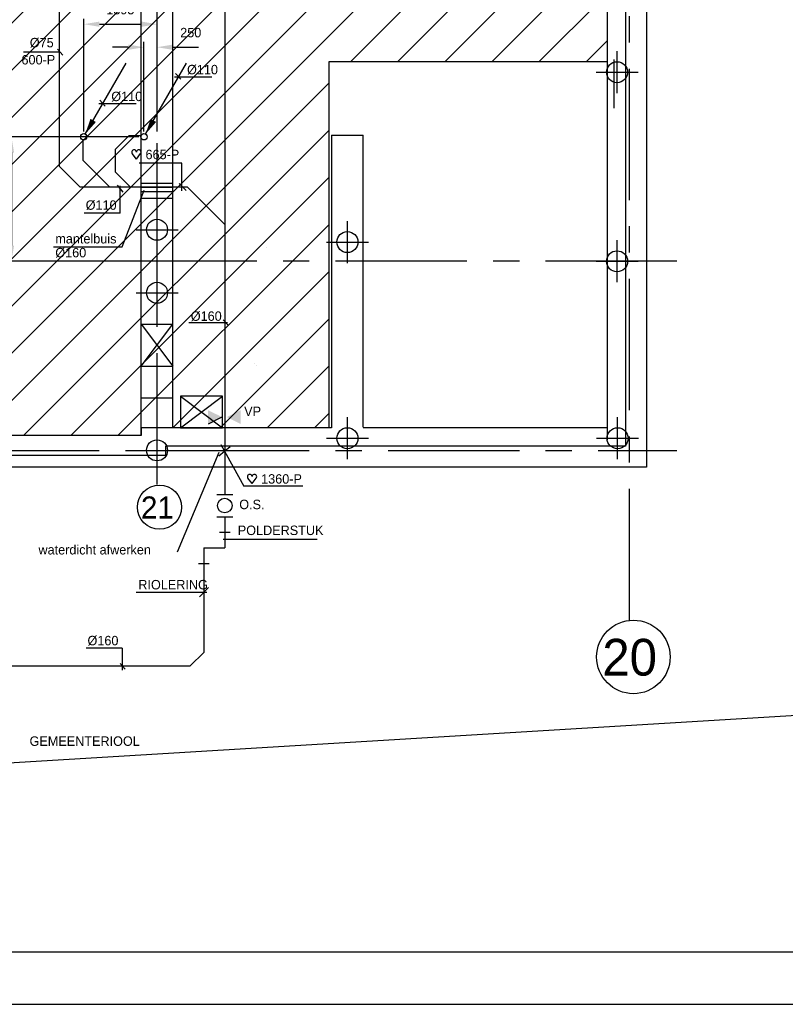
# Model space of a CAD drawing. Extents: x 9010 to 343255, y 15280 to 659207.
# Tile 30 of 76: x 87838 to 102417, y 15280 to 34028. Entities that reach past the tile are written whole.
import ezdxf
from ezdxf.enums import TextEntityAlignment as Align

# ---------------------------------------------------------------- set-up
doc = ezdxf.new("R2010")
doc.units = 0
doc.header["$LTSCALE"] = 100
for name, pattern in [('2322121', [2000, 1000, 1000]), ('CENTER2', [11.25, 7.5, -1.25, 1.25, -1.25]), ('CENTER4', [5, 3.125, -0.625, 0.625, -0.625]), ('CENTERX2', [40, 25, -5, 5, -5])]:
    doc.linetypes.add(name, pattern=pattern)
doc.layers.get('0').update_dxf_attribs({"linetype": 'CONTINUOUS'})
doc.layers.get('DEFPOINTS').update_dxf_attribs({"linetype": 'CONTINUOUS'})
for name, color, linetype in [('00KAD025', 2, 'CONTINUOUS'), ('00KAD070', 5, 'CONTINUOUS'), ('15', 6, 'CONTINUOUS'), ('BL$2----', 7, 'CONTINUOUS'), ('BOUW', 8, 'CONTINUOUS'), ('PAAL_CONT', 1, 'CONTINUOUS'), ('PAAL_HART', 7, 'CONTINUOUS'), ('PAAL_TEKST', 2, 'CONTINUOUS'), ('STRAMIEN', 1, 'CENTER2'), ('WL524---', 4, 'CONTINUOUS'), ('WL561---', 4, 'CONTINUOUS'), ('WL5627--', 4, 'CONTINUOUS'), ('WL570---', 3, 'CONTINUOUS'), ('WL570---_HARTLIJN', 7, 'CONTINUOUS'), ('WL570---_TOEVOER', 3, 'CONTINUOUS'), ('WL740---', 4, 'CONTINUOUS'), ('WM521---', 1, 'CONTINUOUS')]:
    doc.layers.add(name, color=color, linetype=linetype)
doc.styles.add('5MM', font='STRUCT01.shx', dxfattribs={"height": 1000})
doc.styles.add('BURO-018', font='BUROFONT.shx', dxfattribs={"height": 180})
doc.styles.add('VAR', font='STRUCT01.shx')
doc.dimstyles.new('CEES', dxfattribs={"dimscale": 100, "dimtxt": 3, "dimasz": 3, "dimexe": 1, "dimexo": 1, "dimgap": 1.5, "dimtad": 0, "dimdec": 0, "dimzin": 0, "dimtxsty": 'BURO-018', "dimcen": -3, "dimdle": 1.25, "dimclrd": 1, "dimclre": 1, "dimclrt": 1, "dimazin": 3, "dimtfac": 0.75, "dimtdec": 0, "dimtofl": 0, "dimtmove": 0, "dimatfit": 3, "dimtvp": 1.5, "dimtolj": 1, "dimtzin": 0})

# ---------------------------------------------------------------- blocks, each defined once
blk = doc.blocks.new('A0-HOR')
at = {"layer": '00KAD025', "linetype": 'CONTINUOUS'}
blk.add_line((0, 0), (1189, 0), dxfattribs=at)
at = {"layer": '00KAD070', "linetype": 'CONTINUOUS'}
blk.add_line((10, 10), (1179, 10), dxfattribs=at)
blk = doc.blocks.new('K-PAAL8')
at = {"layer": 'PAAL_CONT'}
blk.add_circle((0, 0), 0.5, dxfattribs=at)
at = {"layer": 'PAAL_HART'}
for p, q in [((0, -1), (0, 1)), ((-1, 0), (1, 0))]:
    blk.add_line(p, q, dxfattribs=at)
at = {"layer": 'PAAL_TEKST', "style": 'VAR', "flags": 1}
for tag, p in [('AFHAKHOOGTE', (0.402, 0.516)), ('INHEINIVO', (0.402, 0.201)), ('LENGTE', (0.402, -0.114)), ('NUMMER', (0.402, -0.429))]:
    blk.add_attdef(tag, p, '', height=0.2, dxfattribs=at)
blk = doc.blocks.new('LDV3121')
at = {"color": 0, "linetype": 'CONTINUOUS'}
blk.add_line((0.25, 0.43), (6.75, 11.69), dxfattribs=at)
blk.add_lwpolyline([(0.25, 0.43, 0, 1, 0), (1.5, 2.6, 1, 1, 0)], format="xyseb", dxfattribs=at)
blk.add_circle((0, 0), 0.5, dxfattribs=at)
blk = doc.blocks.new('HART')
at = {"color": 1}
for q in [(-39.7, 52.4), (39.7, 52.4)]:
    blk.add_line((0, 0), q, dxfattribs=at)
for centre, start, end in [((-22.1, 65.7), 0, 217.18669), ((22.1, 65.7), 322.81331, 180)]:
    blk.add_arc(centre, 22.1, start, end, dxfattribs=at)
blk = doc.blocks.new('HARTJE')
at = {"layer": 'WL570---'}
blk.add_blockref('HART', (140.9, 93.7), dxfattribs=at)
blk = doc.blocks.new('*D150')
at = {"color": 1, "linetype": 'BYBLOCK'}
for p, q in [((89057, 31898), (89057, 34042)), ((89357, 33942), (90153, 33942)), ((90453, 31898), (90453, 34042))]:
    blk.add_line(p, q, dxfattribs=at)
for points in [[(89357, 33992), (89357, 33892), (89057, 33942)], [(90153, 33992), (90153, 33892), (90453, 33942)]]:
    blk.add_solid(points, dxfattribs=at)
at = {"layer": 'DEFPOINTS', "color": 0, "linetype": 'BYBLOCK'}
for p in [(90453, 33942), (89057, 31798), (90453, 31798)]:
    blk.add_point(p, dxfattribs=at)
at = {"color": 1, "linetype": 'BYBLOCK', "insert": (89755, 34219), "char_height": 180, "attachment_point": 5, "style": 'BURO-018'}
blk.add_mtext('\\A1;1395', dxfattribs=at)
blk = doc.blocks.new('*D151')
at = {"color": 1, "linetype": 'BYBLOCK'}
for p, q in [((90104, 31798), (87581, 31798)), ((87681, 31498), (87681, 29728)), ((90104, 29428), (87581, 29428))]:
    blk.add_line(p, q, dxfattribs=at)
for points in [[(87631, 31498), (87731, 31498), (87681, 31798)], [(87631, 29728), (87731, 29728), (87681, 29428)]]:
    blk.add_solid(points, dxfattribs=at)
at = {"layer": 'DEFPOINTS', "color": 0, "linetype": 'BYBLOCK'}
for p in [(90204, 31798), (87681, 29428), (90204, 29428)]:
    blk.add_point(p, dxfattribs=at)
at = {"color": 1, "linetype": 'BYBLOCK', "insert": (87411, 30613), "char_height": 180, "attachment_point": 5, "rotation": 90, "style": 'BURO-018'}
blk.add_mtext('\\A1;2370', dxfattribs=at)
blk = doc.blocks.new('LU-1D-K-A0')
at = {"color": 0, "linetype": 'CONTINUOUS'}
for p, q in [((-0.5, 80), (0.5, 80)), ((-0.5, -80), (0.5, -80))]:
    blk.add_line(p, q, dxfattribs=at)
at = {"layer": 'WL570---_HARTLIJN', "linetype": 'CENTER2'}
blk.add_line((-0.5, 0), (0.5, 0), dxfattribs=at)

msp = doc.modelspace()

# ---------------------------------------------------------------- hatches: boundary and pattern name
at = {"layer": '15'}
h = msp.add_hatch(dxfattribs=at)
h.set_pattern_fill('ANSI31', color=8, scale=200, style=0)
h.set_pattern_definition([(45, (32852.9, 25827.6), (-449.013, 449.013), [])])
h.paths.add_polyline_path([(83532.9, 52927.6), (89143.2, 52927.6), (89143.2, 54927.6), (83532.9, 54927.6), (83532.9, 59077.6), (65252.9, 59077.6), (65252.9, 83077.6), (67752.9, 83077.6), (67752.9, 61277.6), (72752.9, 61277.6), (72752.9, 66021.3), (73678.4, 66021.3), (73678.4, 73400.3), (76678.4, 73400.3), (76678.4, 61277.6), (82952.9, 61277.6), (82952.9, 81942.7), (87952.9, 81942.7), (87952.9, 70627.6), (93268.6, 70627.6), (93268.6, 61027.6), (99172.9, 61027.6), (99172.9, 58527.6), (93268.6, 58527.6), (93268.6, 52927.6), (99022.9, 52927.6), (99022.9, 49227.6), (93268.6, 49227.6), (93268.6, 42227.6), (99022.9, 42227.6), (99022.9, 39227.6), (93722.9, 39227.6), (93722.9, 36227.6), (99022.9, 36227.6), (99022.9, 33227.6), (93722.9, 33227.6), (93722.9, 26257.8), (90152.9, 26257.8), (90152.9, 26107.6), (83532.9, 26107.6), (83532.9, 39227.6), (88032.9, 39227.6), (88032.9, 49227.6), (83532.9, 49227.6)])
at = {"layer": 'WL570---'}
h = msp.add_hatch(color=1, dxfattribs=at)
h.paths.add_polyline_path([(91423.8, 26593.6), (91688.6, 26462.7), (91423.8, 26462.7)])
h.paths.add_polyline_path([(91423.8, 26462.7), (91688.6, 26462.7), (91688.6, 26460.2), (91423.8, 26329.4)])
h = msp.add_hatch(color=1, dxfattribs=at)
h.paths.add_polyline_path([(92048.2, 26593.6), (91783.3, 26462.7), (92048.2, 26462.7)])
h.paths.add_polyline_path([(92048.2, 26462.7), (91783.3, 26462.7), (91783.3, 26460.2), (92048.2, 26329.4)])

# ---------------------------------------------------------------- linework, layer by layer
at = {"color": 1, "linetype": 'BYBLOCK'}
for p, q in [((90204.2, 31897.7), (90204.2, 33603.6)), ((90452.9, 31897.7), (90452.9, 33603.6)), ((89904.2, 33503.6), (89604.2, 33503.6)), ((90752.9, 33503.6), (91243.3, 33503.6))]:
    msp.add_line(p, q, dxfattribs=at)
at = {"color": 2, "linetype": 'CONTINUOUS'}
for p, q in [((91593.9, 24990.1), (91893.9, 24990.1)), ((91593.9, 24562.8), (91893.9, 24562.8))]:
    msp.add_line(p, q, dxfattribs=at)
at = {"color": 1, "linetype": 'BYBLOCK'}
for points in [[(89904.2, 33553.6), (89904.2, 33453.6), (90204.2, 33503.6)], [(90752.9, 33553.6), (90752.9, 33453.6), (90452.9, 33503.6)]]:
    msp.add_solid(points, dxfattribs=at)
at = {"layer": '15', "color": 8}
msp.add_line((99153.1, 33272.4), (99153.1, 32346), dxfattribs=at)
at = {"layer": 'BOUW', "linetype": 'CONTINUOUS'}
for p, q in [((99023.1, 38802.6), (99023.1, 26030.3)), ((99372.9, 38202.6), (99372.9, 25907.8)), ((99772.9, 36167.6), (99772.9, 25507.8)), ((90152.9, 26117.6), (90152.9, 35427.6)), ((90752.9, 26257.6), (90752.9, 35427.6)), ((93777.9, 31827.6), (93777.9, 26257.6)), ((93777.9, 31827.6), (94377.9, 31827.6)), ((94377.9, 26267.8), (94377.9, 31827.6)), ((90152.9, 30627.6), (90752.9, 30627.6)), ((90152.9, 28227.6), (90752.9, 28227.6)), ((90152.9, 27427.6), (90752.9, 28227.6)), ((90152.9, 28227.6), (90752.9, 27427.6)), ((90152.9, 27427.6), (90752.9, 27427.6)), ((90152.9, 26827.6), (90752.9, 26827.6)), ((90902.9, 26857.6), (91702.9, 26257.6)), ((90902.9, 26257.6), (91702.9, 26857.6)), ((93777.9, 26257.8), (90752.9, 26257.8)), ((93777.9, 26257.6), (90752.9, 26257.6)), ((93777.9, 26257.6), (90752.9, 26257.6)), ((99022.9, 26257.8), (94377.9, 26257.8)), ((99372.9, 25907.8), (90612.9, 25907.8)), ((90612.9, 25907.8), (90612.9, 25737.6)), ((83162.9, 25737.6), (90612.9, 25737.6)), ((89953.1, 25507.6), (82932.9, 25507.6)), ((99772.9, 25507.8), (89953.1, 25507.8))]:
    msp.add_line(p, q, dxfattribs=at)
for points in [[(90152.9, 26107.6), (83532.9, 26107.6), (83532.9, 54327.6), (89142.9, 54327.6)], [(93268.6, 49227.6), (93268.6, 42227.6), (99022.9, 42227.6), (99022.9, 39227.6), (93722.9, 39227.6), (93722.9, 36227.6), (99022.9, 36227.6), (99022.9, 33227.6), (93722.9, 33227.6), (93722.9, 26257.8), (90152.9, 26257.8), (90152.9, 26107.6), (83532.9, 26107.6), (83532.9, 39227.6), (88032.9, 39227.6), (88032.9, 49227.6)], [(92528.3, 29687.6), (92528.3, 29687.6)]]:
    msp.add_lwpolyline(points, dxfattribs=at)
msp.add_lwpolyline([(92341.6, 27443.1, 0, 7.32, 0), (92329.9, 27451.8, 7.32, 25, 0), (92301.5, 27472.9, 25, 42.7, 0), (92273.1, 27494, 42.7, 50, 0), (92261.3, 27502.7, 0, 0, 0), (92118.7, 27608.4, 0, 0, 0), (91061.8, 27608.4, 0, 0, 0)], format="xyseb", dxfattribs=at)
msp.add_lwpolyline([(91702.9, 26257.6), (91702.9, 26857.6), (90902.9, 26857.6), (90902.9, 26257.6)], close=True, dxfattribs=at)
at = {"layer": 'DEFPOINTS', "color": 0, "linetype": 'BYBLOCK'}
for p in [(90452.9, 33503.6), (90204.2, 31797.7), (90452.9, 31797.7)]:
    msp.add_point(p, dxfattribs=at)
at = {"layer": 'STRAMIEN', "linetype": 'CENTERX2'}
msp.add_line((100352.9, 29427.6), (78852.9, 29427.6), dxfattribs=at)
for points in [[(90452.9, 25176.5), (90452.9, 95037.3)], [(99452.9, 22593.7), (99452.9, 94441.5)], [(78852.9, 25827.6), (100352.9, 25827.6)]]:
    msp.add_lwpolyline(points, dxfattribs=at)
at = {"layer": 'STRAMIEN', "linetype": 'CONTINUOUS'}
for centre, radius in [((90500.8, 24746.1), 420), ((99524.6, 21894.5), 700)]:
    msp.add_circle(centre, radius, dxfattribs=at)
at = {"layer": 'WL524---', "color": 4, "linetype": '2322121'}
for p, q in [((91743.9, 40079.5), (91743.9, 24995.3)), ((88588.6, 34430.4), (88588.6, 31238.2)), ((89038.5, 31732.4), (89038.5, 31355.8)), ((89658.7, 31553.6), (89919.4, 31814.3)), ((90155.6, 31814.3), (89919.4, 31814.3)), ((89658.7, 31553.6), (89658.7, 31129.2)), ((89038.5, 31355.8), (89557.3, 30836.9)), ((88588.6, 31238.2), (88989.9, 30836.9)), ((89658.7, 31129.2), (89951, 30836.9)), ((91033.9, 30836.9), (88989.9, 30836.9)), ((91743.9, 30126.9), (91033.9, 30836.9)), ((91743.9, 24546), (91743.9, 23972.9)), ((91643.9, 24272.9), (91843.9, 24272.9)), ((91343.9, 23972.9), (91343.9, 21980.9)), ((91343.9, 23972.9), (91743.9, 23972.9)), ((91243.9, 23672.9), (91443.9, 23672.9)), ((91086.8, 21723.8), (91343.9, 21980.9)), ((84827.5, 21723.8), (91086.8, 21723.8))]:
    msp.add_line(p, q, dxfattribs=at)
at = {"layer": 'WL524---', "color": 1}
for p, q in [((90926.5, 30768.1), (90926.5, 31296.5)), ((90873, 30910.7), (91006.7, 30777)), ((91630.4, 25722.4), (91844.4, 25900.5)), ((91667.9, 25938), (92103.6, 25145.5)), ((90057.3, 23128.1), (91399.4, 23128.1)), ((91258.9, 23040.3), (91434.5, 23215.8))]:
    msp.add_line(p, q, dxfattribs=at)
at = {"layer": 'WL524---', "color": 1, "linetype": '2322121'}
msp.add_line((79844.6, 19408.4), (103907.4, 20865.2), dxfattribs=at)
at = {"layer": 'WL561---', "color": 1}
msp.add_line((90846.1, 23895.9), (91634.6, 25790.3), dxfattribs=at)
at = {"layer": 'WL570---', "color": 1}
msp.add_line((91688.6, 26460.2), (91423.8, 26329.4), dxfattribs=at)
at = {"layer": 'WL570---_HARTLIJN', "color": 1, "linetype": 'CONTINUOUS'}
for p, q in [((88599.4, 33406.9), (87909.2, 33406.9)), ((88559.4, 33463.6), (88658.5, 33352.1)), ((90805.8, 33003.8), (90905, 32892.3)), ((91499.4, 32936.3), (90784.5, 32936.3)), ((89364, 32492.9), (89463.2, 32381.3)), ((90057.6, 32425.4), (89342.7, 32425.4)), ((90926.5, 31296.5), (90116, 31297.2)), ((89811, 30745.9), (89697.6, 30878.3)), ((89748.1, 30341.4), (89748.1, 30866.3)), ((89748.1, 30341.4), (89066.5, 30341.4)), ((91713.1, 28313.8), (91812.3, 28202.3)), ((91792.3, 28255.8), (91056.1, 28257.3)), ((93226.6, 25144.6), (92103.6, 25145.5)), ((89790.7, 22059.5), (89105.5, 22060.8)), ((89790.7, 22059.5), (89790.7, 21644.7)), ((89749.2, 21771), (89848.4, 21659.5))]:
    msp.add_line(p, q, dxfattribs=at)
at = {"layer": 'WL570---_TOEVOER', "color": 1}
msp.add_line((89787.1, 29701.9), (90210.8, 30779.2), dxfattribs=at)
at = {"layer": 'WL740---', "color": 2}
msp.add_circle((91743.9, 24776.5), 139.2, dxfattribs=at)
at = {"layer": 'WM521---'}
for p, q in [((88483.3, 29701.9), (89787.1, 29701.9)), ((91714.5, 24136.6), (93503.6, 24136.6))]:
    msp.add_line(p, q, dxfattribs=at)

# ---------------------------------------------------------------- block references
at = {"layer": '15', "color": 8, "xscale": 400, "yscale": 400, "zscale": 400}
msp.add_blockref('K-PAAL8', (99212.9, 33027.8), dxfattribs=at)
at = {"layer": 'BL$2----', "xscale": 100, "yscale": 100, "zscale": 100}
msp.add_blockref('A0-HOR', (9010.1, 15280.4), dxfattribs=at)
at = {"layer": 'BOUW', "linetype": 'CONTINUOUS', "xscale": 400, "yscale": 400, "zscale": 400}
for p in [(90452.9, 30027.6), (94077.9, 29794), (99212.9, 29427.6), (90452.9, 28827.6), (94077.9, 26057.6), (99223.1, 26057.8), (90453.1, 25827.6)]:
    msp.add_blockref('K-PAAL8', p, dxfattribs=at)
at = {"layer": 'WL524---', "color": 2, "xscale": 120, "yscale": 120, "zscale": 120}
for p in [(89056.7, 31797.7), (90204.2, 31797.7)]:
    msp.add_blockref('LDV3121', p, dxfattribs=at)
at = {"layer": 'WL570---_TOEVOER', "xscale": 2, "yscale": 2, "zscale": 2}
for p in [(89779.1, 31186.2), (91980.7, 25008.1)]:
    msp.add_blockref('HARTJE', p, dxfattribs=at)
at = {"layer": 'WL570---_TOEVOER', "linetype": 'CONTINUOUS', "xscale": 600}
msp.add_blockref('LU-1D-K-A0', (90452.9, 30836.9), dxfattribs=at)

# ---------------------------------------------------------------- texts
at = {"color": 1, "linetype": 'BYBLOCK', "insert": (91095.2, 33780.4), "char_height": 180, "attachment_point": 5, "style": 'BURO-018'}
msp.add_mtext('250', dxfattribs=at)
at = {"layer": 'STRAMIEN', "linetype": 'CONTINUOUS', "style": '5MM'}
for s, height, p in [('21', 420, (90460.5, 24743)), ('20', 700, (99452.9, 21889.4))]:
    msp.add_text(s, height=height, dxfattribs=at).set_placement(p, align=Align.MIDDLE)
at = {"layer": 'WL524---', "color": 1, "style": 'BURO-018'}
msp.add_text('RIOLERING', height=180, dxfattribs=at).set_placement((90097.1, 23180.3))
at = {"layer": 'WL561---', "color": 1, "style": 'BURO-018'}
msp.add_text('waterdicht afwerken', height=180, dxfattribs=at).set_placement((88195.6, 23845.6))
at = {"layer": 'WL570---', "color": 1, "style": 'BURO-018'}
msp.add_text('VP', height=180, dxfattribs=at).set_placement((92112.7, 26479.9))
at = {"layer": 'WL570---_HARTLIJN', "color": 1, "linetype": 'CENTER4', "style": 'BURO-018'}
for s, p in [('%%c75', (88030.5, 33500.9)), ('%%c110', (91024.3, 32987.8)), ('%%c110', (89582.5, 32476.8)), ('%%c110', (89094.9, 30408.3)), ('%%c160', (91096.1, 28293.8)), ('%%c160', (89129.4, 22115.8))]:
    msp.add_text(s, height=180, dxfattribs=at).set_placement(p)
at = {"layer": 'WL570---_TOEVOER', "color": 1, "style": 'BURO-018'}
for s, p in [('600-P', (87872, 33175.2)), ('665-P', (90234, 31371.6)), ('mantelbuis', (88516.2, 29767.7)), ('%%C160', (88516.2, 29502.4)), ('1360-P', (92435.6, 25193.5))]:
    msp.add_text(s, height=180, dxfattribs=at).set_placement(p)
at = {"layer": 'WM521---', "color": 1, "style": 'BURO-018'}
for s, p in [('O.S.', (92019, 24708)), ('POLDERSTUK', (91990.9, 24215.3)), ('GEMEENTERIOOL', (88025.4, 20201.6))]:
    msp.add_text(s, height=180, dxfattribs=at).set_placement(p)

# ---------------------------------------------------------------- dimensions: what is measured, and where the dimension line sits
at = {"layer": 'WL5627--'}
dim = msp.add_linear_dim(base=(90452.9, 33941.7), p1=(89056.7, 31797.7), p2=(90452.9, 31797.7), text='1395', dimstyle='CEES', dxfattribs=at)
dim.commit()
dim.dimension.update_dxf_attribs({"geometry": '*D150', "text_midpoint": (89754.8, 34219)})
dim = msp.add_linear_dim(base=(87681, 29427.6), p1=(90204.2, 31797.7), p2=(90204.2, 29427.6), angle=90, dimstyle='CEES', dxfattribs=at)
dim.commit()
dim.dimension.update_dxf_attribs({"geometry": '*D151', "text_midpoint": (87410.9, 30612.7)})

doc.saveas('drawing.dxf')
